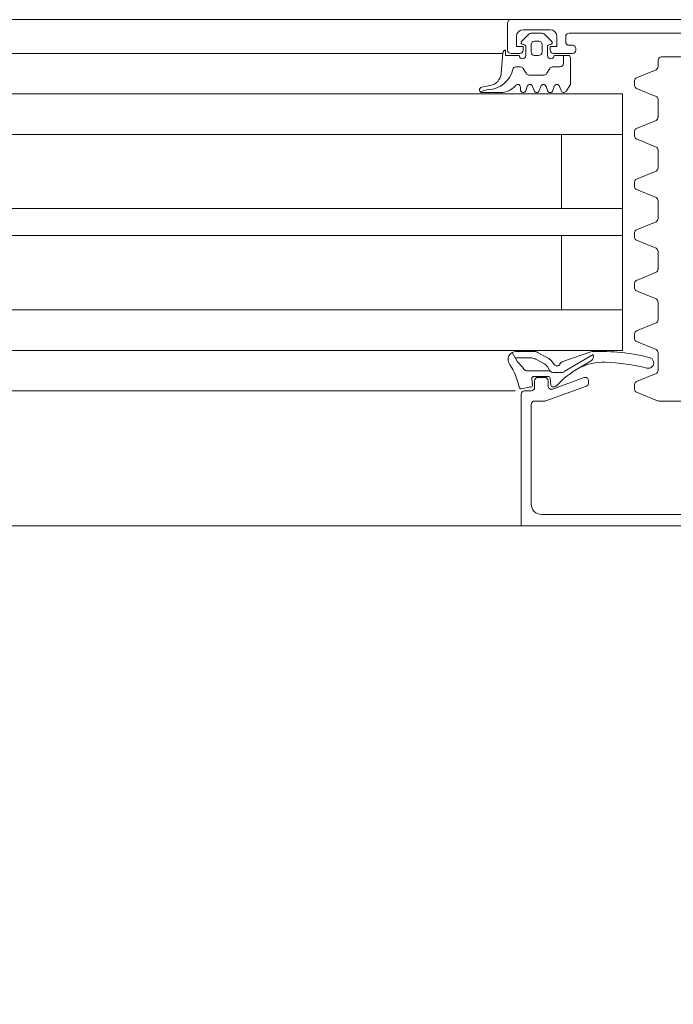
# Model space of a CAD drawing. Header units: centimetres. Extents: x -1737 to 22393, y -8842 to 3838.
# Tile 65 of 167: x 468 to 477, y 1107 to 1122. Entities that reach past the tile are written whole.
import ezdxf

# ---------------------------------------------------------------- set-up
doc = ezdxf.new("R2010")
doc.units = ezdxf.units.CM
doc.linetypes.add('Dash', pattern=[60, 30, -30])
for name, color, linetype, lineweight in [('A-DETL-GENF', 92, 'Continuous', 9), ('A-DOOR', 31, 'Continuous', 13), ('A-DOOR-HDLN', 31, 'Continuous', 13)]:
    doc.layers.add(name, color=color, linetype=linetype, lineweight=lineweight)

# ---------------------------------------------------------------- blocks, each defined once
blk = doc.blocks.new('Schueco_FWS_ADS-75-SimplySmart_inw_Family-02 - FWS SI insert unit 90-2429721-3_piętro I __3_90 m_ - stan projektowany')
at = {"layer": 'A-DETL-GENF'}
for p, q in [((76.6, 0.9), (-76.6, 0.9)), ((56.5, 0.4), (33.65, 0.4)), ((56.5, -0.2), (33.65, -0.2)), ((56.5, -0.8), (33.65, -0.8)), ((56.5, -1.9), (33.65, -1.9)), ((56.5, -2.3), (33.65, -2.3)), ((56.5, -3.4), (33.65, -3.4)), ((56.5, -4), (33.65, -4)), ((33.65, -4.6), (61.013, -4.6)), ((-77.5, -6.6), (77.5, -6.6))]:
    blk.add_line(p, q, dxfattribs=at)
at = {"layer": 'A-DOOR'}
for p, q in [((60.95, 0.9), (55.75, 0.9)), ((60.95, 0.9), (69.55, 0.9)), ((60.9, 0.45), (60.9, 0.85)), ((61.53, 0.75), (61.13, 0.75)), ((61.109, 0.581), (61.213, 0.685)), ((61.248, 0.7), (61.412, 0.7)), ((61.447, 0.685), (61.551, 0.581)), ((61.76, 0.65), (61.76, 0.57)), ((63.81, 0.7), (61.81, 0.7)), ((61.14, 0.53), (61.13, 0.53)), ((61.17, 0.37), (61.17, 0.5)), ((61.25, 0.53), (61.25, 0.42)), ((61.36, 0.58), (61.3, 0.58)), ((61.41, 0.42), (61.41, 0.53)), ((61.49, 0.5), (61.49, 0.37)), ((61.53, 0.53), (61.52, 0.53)), ((61.81, 0.52), (61.86, 0.52)), ((61.91, 0.47), (61.91, 0.45)), ((60.828, 0.4), (55.75, 0.4)), ((60.803, 0.103), (60.83, 0.41)), ((61.08, 0.4), (60.95, 0.4)), ((61.3, 0.37), (61.36, 0.37)), ((61.86, 0.4), (61.58, 0.4)), ((61.59, 0.37), (61.8, 0.37)), ((61.728, 0.37), (61.728, 0.25)), ((63.13, 0.203), (63.13, 0.3)), ((63.18, 0.35), (63.58, 0.35)), ((61.089, 0.2), (61.024, 0.2)), ((61.173, 0.105), (61.132, 0.175)), ((61.523, 0.175), (61.483, 0.105)), ((61.678, 0.2), (61.567, 0.2)), ((62.811, 0.038), (63.099, 0.157)), ((61.44, 0.08), (61.216, 0.08)), ((60.516, -0.101), (60.642, -0.076)), ((61.09, -0.14), (61.09, -0.1)), ((61.191, -0.09), (61.169, -0.15)), ((61.291, -0.15), (61.269, -0.09)), ((61.391, -0.09), (61.369, -0.15)), ((61.491, -0.15), (61.469, -0.09)), ((61.591, -0.09), (61.569, -0.15)), ((61.691, -0.15), (61.669, -0.09)), ((62.78, -0.002), (62.78, -0.078)), ((63.099, -0.237), (62.811, -0.118)), ((60.526, -0.158), (60.499, -0.172)), ((60.791, -0.18), (60.524, -0.18)), ((63.13, -0.547), (63.13, -0.283)), ((62.811, -0.712), (63.099, -0.593)), ((55.75, -0.8), (62.6, -0.8)), ((62.78, -0.752), (62.78, -0.828)), ((63.099, -0.987), (62.811, -0.868)), ((63.13, -1.297), (63.13, -1.033)), ((62.811, -1.462), (63.099, -1.343)), ((62.78, -1.502), (62.78, -1.578)), ((63.099, -1.737), (62.811, -1.618)), ((63.13, -2.047), (63.13, -1.783)), ((62.811, -2.212), (63.099, -2.093)), ((62.78, -2.252), (62.78, -2.328)), ((63.099, -2.487), (62.811, -2.368)), ((63.13, -2.797), (63.13, -2.533)), ((62.811, -2.962), (63.099, -2.843)), ((62.78, -3.002), (62.78, -3.078)), ((63.099, -3.237), (62.811, -3.118)), ((63.13, -3.547), (63.13, -3.283)), ((55.75, -3.4), (62.6, -3.4)), ((61.146, -3.4), (55.75, -3.4)), ((62.811, -3.712), (63.099, -3.593)), ((62.78, -3.752), (62.78, -3.828)), ((63.099, -3.987), (62.811, -3.868)), ((61.04, -4.161), (60.966, -4.031)), ((61.022, -4.015), (61.287, -4.015)), ((61.344, -4.03), (61.511, -4.121)), ((61.72, -4.163), (62.134, -4.021)), ((61.738, -4.315), (62.167, -4.063)), ((63.13, -4.297), (63.13, -4.033)), ((61.01, -4.108), (61.234, -4.108)), ((61.316, -4.129), (61.434, -4.193)), ((61.55, -4.155), (61.59, -4.21)), ((62.136, -4.153), (61.897, -4.297)), ((61.59, -4.329), (61.687, -4.329)), ((62.811, -4.462), (63.099, -4.343)), ((61.259, -4.419), (61.27, -4.509)), ((61.499, -4.385), (61.289, -4.385)), ((61.3, -4.55), (61.3, -4.45)), ((61.35, -4.4), (61.45, -4.4)), ((61.5, -4.45), (61.5, -4.526)), ((61.542, -4.514), (61.529, -4.411)), ((61.567, -4.573), (62.033, -4.403)), ((62.1, -4.45), (62.1, -4.482)), ((62.78, -4.502), (62.78, -4.578)), ((61.246, -4.542), (61.107, -4.569)), ((61.15, -4.6), (61.25, -4.6)), ((62.067, -4.529), (61.468, -4.747)), ((61.599, -4.54), (61.572, -4.54)), ((63.121, -4.746), (62.811, -4.618)), ((61.25, -4.8), (61.25, -6.28)), ((61.451, -4.75), (61.3, -4.75)), ((64.02, -4.75), (63.14, -4.75)), ((61.4, -6.43), (63.71, -6.43)), ((61.25, -6.6), (55.75, -6.6))]:
    blk.add_line(p, q, dxfattribs=at)
at = {"layer": 'A-DOOR', "flags": 128}
for points in [[(61.03, 0.65), (61.03, 0.5), (61.13, 0.5), (61.13, 0.45)], [(61.53, 0.45), (61.53, 0.5), (61.63, 0.5), (61.63, 0.65)], [(60.87, 0.45), (60.87, 0.37), (61.07, 0.37)], [(61.83, 0.34), (61.83, -0.06), (61.765, -0.16)], [(55.75, -4), (62.6, -4), (62.6, -0.2), (55.75, -0.2)], [(61.7, -0.8), (61.7, -1.9), (62.6, -1.9), (55.75, -1.9)], [(61.7, -3.4), (61.7, -2.3), (62.6, -2.3), (55.75, -2.3)], [(61.489, -4.241), (61.527, -4.303), (61.191, -4.303)], [(63.95, -6.48), (64.05, -6.48), (64.05, -6.6), (61.1, -6.6), (61.1, -4.65)]]:
    blk.add_lwpolyline(points, dxfattribs=at)
at = {"layer": 'A-DOOR'}
for centre, radius, start, end in [((60.95, 0.85), 0.05, 90, 180), ((61.13, 0.65), 0.1, 90, 180), ((61.53, 0.65), 0.1, 360, 90), ((61.248, 0.65), 0.05, 90, 135.0202), ((61.412, 0.65), 0.05, 44.9723, 90), ((61.81, 0.65), 0.05, 90, 180), ((60.87, 0.41), 0.04, 90.0001, 179.9994), ((60.95, 0.45), 0.05, 180, 270), ((61.08, 0.45), 0.05, 270, 360), ((61.13, 0.56), 0.03, 135.0034, 269.9945), ((61.14, 0.5), 0.03, 360, 90), ((61.3, 0.53), 0.05, 89.9979, 180.0021), ((61.36, 0.53), 0.05, 359.9979, 90.0021), ((61.52, 0.5), 0.03, 90, 180), ((61.53, 0.56), 0.03, 269.9999, 45.0019), ((61.58, 0.45), 0.05, 180, 270), ((61.81, 0.57), 0.05, 180, 270), ((61.86, 0.47), 0.05, 360, 90), ((61.86, 0.45), 0.05, 270, 360), ((61.12, 0.37), 0.05, 180, 360), ((61.3, 0.42), 0.05, 179.9989, 270.0011), ((61.36, 0.42), 0.05, 269.9989, 0.0011), ((61.54, 0.37), 0.05, 179.9994, 359.9994), ((61.8, 0.34), 0.03, 0, 90), ((63.18, 0.3), 0.05, 90, 180), ((60.603, 0.244), 0.381, 271.8995, 347.3401), ((61.024, 0.15), 0.05, 90, 167.8734), ((61.089, 0.15), 0.05, 30, 90), ((61.567, 0.15), 0.05, 90, 150), ((61.678, 0.25), 0.05, 270, 360), ((63.08, 0.203), 0.05, 292.5, 360), ((60.604, 0.12), 0.2, 281.0025, 354.9918), ((61.216, 0.13), 0.05, 210, 270), ((61.44, 0.13), 0.05, 270, 330), ((62.83, -0.008), 0.05, 112.5, 172.8548), ((60.524, -0.14), 0.04, 101.0106, 270.0809), ((60.649, -0.478), 0.343, 95.6011, 111.0537), ((60.791, 0.12), 0.3, 269.9987, 319.6802), ((61.05, -0.1), 0.04, 360, 139.6792), ((61.13, -0.14), 0.04, 179.9998, 345.0003), ((61.23, -0.1), 0.04, 15.0002, 164.9998), ((61.43, -0.1), 0.04, 15.0002, 164.9998), ((61.63, -0.1), 0.04, 15.0002, 164.9998), ((62.83, -0.072), 0.05, 187.1452, 247.5), ((61.33, -0.14), 0.04, 194.9996, 345.0004), ((61.53, -0.14), 0.04, 194.9996, 345.0004), ((61.73, -0.14), 0.04, 194.9995, 330.0003), ((63.08, -0.283), 0.05, 0, 67.5), ((63.08, -0.547), 0.05, 292.5, 360), ((62.83, -0.758), 0.05, 112.5, 172.8548), ((62.83, -0.822), 0.05, 187.1452, 247.5), ((63.08, -1.033), 0.05, 0, 67.5), ((63.08, -1.297), 0.05, 292.5, 360), ((62.83, -1.508), 0.05, 112.5, 172.8548), ((62.83, -1.572), 0.05, 187.1452, 247.5), ((63.08, -1.783), 0.05, 0, 67.5), ((63.08, -2.047), 0.05, 292.5, 0), ((62.83, -2.258), 0.05, 112.5, 172.8548), ((62.83, -2.322), 0.05, 187.1452, 247.5), ((63.08, -2.533), 0.05, 0, 67.5), ((63.08, -2.797), 0.05, 292.5, 0), ((62.83, -3.008), 0.05, 112.5, 172.8548), ((62.83, -3.072), 0.05, 187.1452, 247.5), ((63.08, -3.283), 0.05, 0, 67.5), ((63.08, -3.547), 0.05, 292.5, 0), ((62.83, -3.758), 0.05, 112.5, 172.8548), ((62.83, -3.822), 0.05, 187.1452, 247.5), ((61.026, -4.135), 0.12, 91.9923, 214.051), ((61.287, -4.135), 0.12, 61.3666, 90.0039), ((62.16, -4.097), 0.08, 92.1106, 109.0101), ((62.097, -4.089), 0.075, 301.1063, 20.0149), ((62.267, -7.009), 2.994, 75.7723, 92.1183), ((63.08, -4.033), 0.05, 0, 67.5), ((60.14, -4.734), 0.95, 11.4268, 34.051), ((61.075, -4.141), 0.04, 209.6254, 225.0361), ((59.763, -5.398), 1.777, 39.1355, 43.7266), ((61.234, -4.278), 0.17, 61.4634, 90.0728), ((61.353, -4.342), 0.17, 36.4634, 61.4634), ((61.453, -4.226), 0.12, 36.3666, 61.3666), ((61.63, -4.18), 0.05, 216.3666, 333.0444), ((61.746, -4.239), 0.08, 109.0101, 153.0444), ((62.322, -4.975), 0.8, 88.4714, 116.3861), ((62.268, -7.009), 2.834, 75.7856, 88.4777), ((62.985, -4.184), 0.08, 254.699, 76.5296), ((61.191, -4.243), 0.06, 213.3021, 270), ((61.584, -4.253), 0.0764, 209.9329, 274.2645), ((62.491, -5.282), 1.15, 117.1697, 139.1518), ((61.687, -4.229), 0.1, 270, 300.3836), ((63.08, -4.297), 0.05, 292.5, 0), ((61.24, -4.513), 0.03, 280.9941, 8.118), ((61.289, -4.415), 0.03, 90, 187.2077), ((61.35, -4.45), 0.05, 90, 180), ((61.45, -4.45), 0.05, 0, 90), ((61.499, -4.415), 0.03, 7.0564, 90), ((61.572, -4.51), 0.03, 187.0564, 270), ((62.05, -4.45), 0.05, 0, 110), ((62.05, -4.482), 0.05, 290, 360), ((62.83, -4.508), 0.05, 112.5, 172.8548), ((61.1, -4.54), 0.03, 191.4268, 282.3565), ((61.15, -4.65), 0.05, 90, 180), ((61.25, -4.55), 0.05, 270, 0), ((61.55, -4.526), 0.05, 180, 290), ((61.599, -4.51), 0.03, 270, 319.1518), ((62.83, -4.572), 0.05, 187.1452, 247.5), ((61.3, -4.8), 0.05, 90, 180), ((61.451, -4.7), 0.05, 270, 290), ((63.14, -4.7), 0.05, 247.5, 270), ((61.4, -6.28), 0.15, 180, 270)]:
    blk.add_arc(centre, radius, start, end, dxfattribs=at)
at = {"layer": 'A-DOOR-HDLN', "linetype": 'Dash', "lineweight": 9}
blk.add_arc((74.3, -7.6), 54.65, 180, 270, dxfattribs=at)

msp = doc.modelspace()

# ---------------------------------------------------------------- block references
at = {"layer": 'A-DOOR'}
msp.add_blockref('Schueco_FWS_ADS-75-SimplySmart_inw_Family-02 - FWS SI insert unit 90-2429721-3_piętro I __3_90 m_ - stan projektowany', (413.877, 1120.826), dxfattribs=at)

doc.saveas('drawing.dxf')
